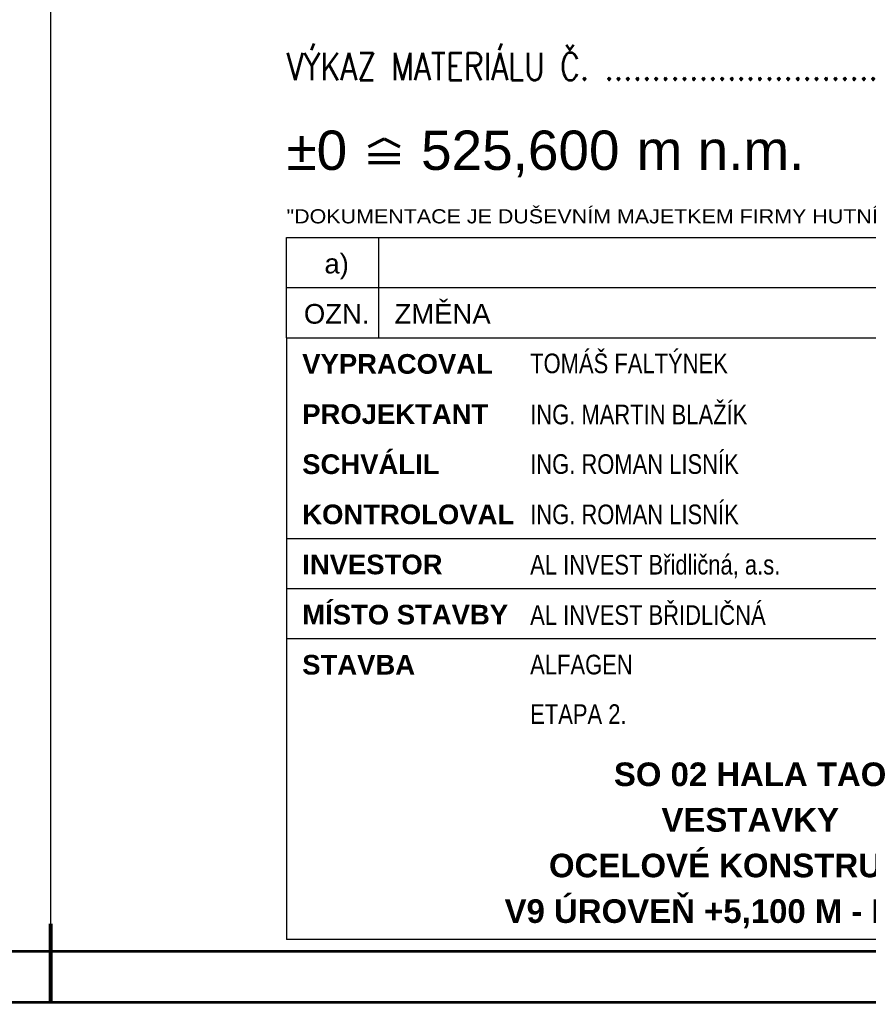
# Paper-space layout 'Layout1' of a CAD drawing. Extents: x -2 to 1677, y -36 to 422.
# Tile 66 of 92: x 1271 to 1379, y 0 to 125. Entities that reach past the tile are written whole.
import ezdxf
from ezdxf.enums import TextEntityAlignment as Align

# ---------------------------------------------------------------- set-up
doc = ezdxf.new("R2010")
doc.units = 0
doc.layers.get('DEFPOINTS').update_dxf_attribs({"color": 132, "linetype": 'CONTINUOUS'})
doc.layers.add('RAMECEK_HP', color=251, linetype='CONTINUOUS')
doc.layers.add('RAZITKO_HP', color=222, linetype='CONTINUOUS')
doc.layers.add('SS_TEXT35', color=2, linetype='CONTINUOUS', lineweight=35)
doc.styles.add('RAZITKO_HP_ARIAL', font='arial.ttf')
doc.styles.add('RAZITKO_HP_ARIAL_B', font='arialbd.ttf')
doc.styles.add('RAZITKO_HP_ARIAL_N', font='arial.ttf', dxfattribs={"width": 0.8})
doc.styles.add('ROMANS', font='romans.shx', dxfattribs={"width": 0.8})

# ---------------------------------------------------------------- blocks, each defined once
blk = doc.blocks.new('*U6')
at = {"layer": 'DEFPOINTS'}
blk.add_lwpolyline([(1485, 0), (1275, 0), (1275, 297), (1485, 297)], close=True, dxfattribs=at)
at = {"layer": 'RAMECEK_HP', "lineweight": 35, "const_width": 0.35}
for points in [[(0, 420), (0, 0), (1485, 0), (1485, 420)], [(6.5, 413.5), (6.5, 6.5), (1478.5, 6.5), (1478.5, 413.5)]]:
    blk.add_lwpolyline(points, close=True, dxfattribs=at)
at = {"layer": 'RAMECEK_HP', "lineweight": 50, "const_width": 0.5}
blk.add_lwpolyline([(1275, 0), (1275, 10)], dxfattribs=at)
blk.add_lwpolyline([(1275, 0), (1275, 10)], dxfattribs=at)
at = {"layer": 'DEFPOINTS', "style": 'ROMANS', "width": 0.8}
blk.add_attdef('TISK', text='', height=10, dxfattribs=at).set_placement((1485, -33), align=Align.RIGHT)
blk = doc.blocks.new('0_HP')
at = {"layer": 'RAZITKO_HP', "lineweight": 70}
for p, q in [((-166.58, 105.79), (-164.58, 106.79)), ((-164.58, 106.79), (-162.58, 105.79)), ((-166.58, 104.79), (-162.58, 104.79)), ((-166.58, 103.79), (-162.58, 103.79))]:
    blk.add_line(p, q, dxfattribs=at)
at = {"layer": 'RAZITKO_HP', "lineweight": 70, "style": 'RAZITKO_HP_ARIAL'}
blk.add_text('%%P0', height=5, dxfattribs=at).set_placement((-177, 102.85))
blk = doc.blocks.new('text_HP')
at = {"layer": 'RAZITKO_HP', "lineweight": 25}
blk.add_line((-177, 94.25), (-5, 94.25), dxfattribs=at)
at = {"layer": 'RAZITKO_HP', "lineweight": 18, "style": 'RAZITKO_HP_ARIAL', "width": 1.085}
blk.add_text('"DOKUMENTACE JE DUŠEVNÍM MAJETKEM FIRMY HUTNÍ PROJEKT Frýdek-Místek a.s. A NESMÍ BÝT POUŽITA BEZ JEJÍHO VĚDOMÍ."', height=1.8, dxfattribs=at).set_placement((-177, 96.05))
blk = doc.blocks.new('A$C562083a1')
at = {"layer": 'RAZITKO_HP', "lineweight": 25}
for p, q in [((-180, 90.88), (-180, 97.25)), ((-168.25, 90.88), (-168.25, 97.25)), ((-180, 90.88), (-8, 90.88)), ((-180, 84.5), (-180, 90.88)), ((-168.25, 84.5), (-168.25, 90.88)), ((-180, 84.5), (-63, 84.5)), ((-180, 84.5), (-180, 8)), ((-180, 59), (-63, 59)), ((-180, 52.62), (-63, 52.62)), ((-180, 46.25), (-63, 46.25)), ((-63, 8), (-180, 8))]:
    blk.add_line(p, q, dxfattribs=at)
at = {"layer": 'RAZITKO_HP'}
for name in ['0_HP', 'text_HP']:
    blk.add_blockref(name, (-3, 3), dxfattribs=at)
at = {"layer": 'RAZITKO_HP', "lineweight": 70, "style": 'RAZITKO_HP_ARIAL'}
for s, p in [('525,600', (-162.88, 105.85)), ('m n.m.', (-135.45, 105.85))]:
    blk.add_text(s, height=5, dxfattribs=at).set_placement(p)
at = {"layer": 'RAZITKO_HP', "lineweight": 25, "style": 'RAZITKO_HP_ARIAL'}
for s, p in [('a)', (-173.62, 92.68)), ('OZN.', (-173.62, 86.3))]:
    blk.add_text(s, height=2.5, dxfattribs=at).set_placement(p, align=Align.CENTER)
blk.add_text('ZMĚNA', height=2.5, dxfattribs=at).set_placement((-166.25, 86.3))
at = {"layer": 'RAZITKO_HP', "style": 'RAZITKO_HP_ARIAL_N', "width": 0.8}
for s, p in [('TOMÁŠ FALTÝNEK', (-149, 80)), ('ING. MARTIN BLAŽÍK', (-149, 73.5)), ('ING. ROMAN LISNÍK', (-149, 67.2)), ('ING. ROMAN LISNÍK', (-149, 60.8)), ('AL INVEST Břidličná, a.s.', (-149, 54.4)), ('AL INVEST BŘIDLIČNÁ', (-149, 48)), ('ALFAGEN', (-149, 41.7)), ('ETAPA 2.', (-149, 35.4))]:
    blk.add_text(s, height=2.5, dxfattribs=at).set_placement(p)
at = {"layer": 'RAZITKO_HP', "lineweight": 35, "style": 'RAZITKO_HP_ARIAL_B'}
for s, p in [('VYPRACOVAL', (-178, 79.93)), ('PROJEKTANT', (-178, 73.55)), ('SCHVÁLIL', (-178, 67.18)), ('KONTROLOVAL', (-178, 60.8)), ('INVESTOR', (-178, 54.43)), ('MÍSTO STAVBY', (-178, 48.05)), ('STAVBA', (-178, 41.68))]:
    blk.add_text(s, height=2.5, dxfattribs=at).set_placement(p)
at = {"layer": 'RAZITKO_HP', "style": 'RAZITKO_HP_ARIAL_B'}
for s, p in [('SO 02 HALA TAO', (-121, 29)), ('VESTAVKY', (-121, 23.2)), ('OCELOVÉ KONSTRUKCE', (-121, 17.4)), ('V9 ÚROVEŇ +5,100 M - H19÷I23', (-121, 11.6))]:
    blk.add_text(s, height=3, dxfattribs=at).set_placement(p, align=Align.MIDDLE_CENTER)

psp = doc.layouts.get("Layout1")

# ---------------------------------------------------------------- block references
at = {"layer": 'RAMECEK_HP'}
psp.add_blockref('*U6', (0, 0), dxfattribs=at)
at = {"layer": 'RAZITKO_HP'}
psp.add_blockref('A$C562083a1', (1485, 0), dxfattribs=at)

# ---------------------------------------------------------------- texts
at = {"layer": 'SS_TEXT35', "insert": (1305, 117.25), "char_height": 3.5, "attachment_point": 7, "style": 'ROMANS'}
psp.add_mtext_dynamic_manual_height_columns('\\pxt1.71429;{\\H1.42857x;\\C4;POZNÁMKA:\\H0.7x;\\P\\pt1.71429,2;}- POKUD JSOU V\\~DOKUMENTACI UVEDENY KONKRÉTNÍ FIRMY, NEBO ^I^IVÝROBKY TAK JE LZE ZAMĚNIT ZA FIRMY, NEBO VÝROBKY ^I^I^IS\\~ROVNOCENNÝM ŘEŠENÍM.\\P- SOUČÁSTI DOKUMENTACE JE I TECHNICKÁ ZPRÁVA, ODSTAVEC 8 OBECNÁ UPOZORNĚNÍ A DOPORUČENÍ\\P\\pb0.25,t1.71429;- POUŽITÝ MATERIÁL: S235JR, S355J2\\P- DUTÉ PROFILY UZAVŘÍT PLECHEM P4\\P{\\A1;- PROFILY OZNAČENÉ HVĚZDIČKOU (*) JSOU Z MATERIÁLU S355J2\\P}- NESLOUŽÍ PRO VÝROBU, NUTNO ZPRACOVAT DALŠÍ STUPEŇ DOKUMENTACE, REALIZAČNÍ.\\P- VŠECHNY ŠROUBY MINIMÁLNĚ TŘÍDY 8.8, KOTVY 5.8 A 8.8\\P- PODLITÍ PATNÍCH PLECHŮ MINIMÁLNĚ O PEVNOSTI ZÁKLADŮ\\P- SKUTEČNÉ ROZMĚRY A STAV STÁVAJÍCÍ KCE ZKONTROLOVAT NA STAVBĚ\\P- PROFILY UPE DLE DIN 1026-2\\P- POSTUP OSAZOVÁNÍ VŠECH KOTEV PROVÁDĚT PODLE PODMÍNEK MANUÁLU, ^ISTANDARDU FIRMY\\P\\pt1.71429,15;- ZÁBRADLÍ TRUBKOVÉ: SLOUPKY TR%%C44,5x5\\P\\pt1.71429,13.571;^I^IHORNÍ MADLO TR%%C44,5x2,9\\P\\pql;^I^IDOLNÍ MADLO TR%%C32x2\\P\\pq*,t1.71429,13.57143,15;^I^IOKOPOVÝ PLECH PLO100x6\\P\\pt1.71429;\\PTŘÍDA PROVEDENÍ DLE ČSN EN 1090-2 EXC 2\\P\\PVÝKAZ MATERIÁLU Č. ..........................................................HP4-4-102549', width=171.23819, gutter_width=17.5, heights=[216.8011], dxfattribs=at)

doc.saveas('drawing.dxf')
